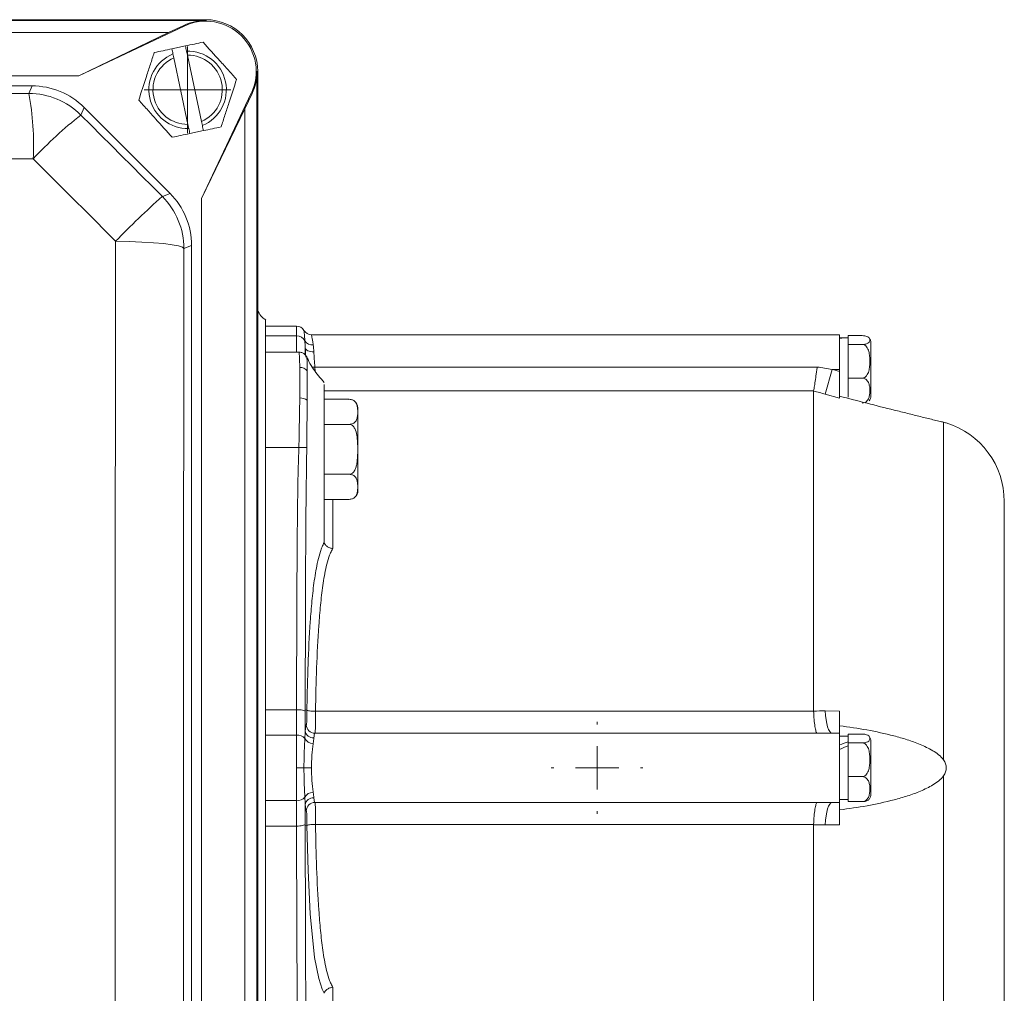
# Model space of a CAD drawing. Header units: millimetres. Extents: x 143 to 824, y 74 to 819.
# Tile 9 of 26: x 302 to 416, y 154 to 267. Entities that reach past the tile are written whole.
import ezdxf

# ---------------------------------------------------------------- set-up
doc = ezdxf.new("R2010")
doc.units = ezdxf.units.MM

# ---------------------------------------------------------------- blocks, each defined once
blk = doc.blocks.new('SW_CENTERMARKSYMBOL_14')
at = {"color": 0, "linetype": 'Continuous', "lineweight": 0}
for p, q in [((0, 5), (0, 5.3)), ((0, 0), (0, 2.5)), ((-5, 0), (-5.3, 0)), ((0, 0), (-2.5, 0)), ((0, 0), (0, -2.5)), ((0, 0), (2.5, 0)), ((5, 0), (5.3, 0)), ((0, -5), (0, -5.3))]:
    blk.add_line(p, q, dxfattribs=at)
blk = doc.blocks.new('SW_CENTERMARKSYMBOL_29')
at = {"color": 0, "linetype": 'Continuous', "lineweight": 0}
for p, q in [((0, 2.5), (0, 5)), ((0, 0), (0, 2.5)), ((-2.5, 0), (-5, 0)), ((0, 0), (-2.5, 0)), ((0, 0), (0, -2.5)), ((0, 0), (2.5, 0)), ((2.5, 0), (5, 0)), ((0, -2.5), (0, -5))]:
    blk.add_line(p, q, dxfattribs=at)

msp = doc.modelspace()

# ---------------------------------------------------------------- linework, layer by layer
at = {"color": 7, "linetype": 'Continuous', "lineweight": 15}
for p, q in [((323.45, 266.58), (200.45, 266.58)), ((200.45, 266.58), (323.45, 266.58)), ((200.45, 266.49), (323.45, 266.49)), ((320.92, 265.92), (319.14, 265.08)), ((320.95, 265.84), (320.92, 265.92)), ((323.45, 266.49), (323.45, 266.58)), ((204.76, 265.08), (319.14, 265.08)), ((308.81, 260.08), (320.95, 265.84)), ((319.14, 265.08), (308.81, 260.08)), ((319.55, 263.22), (321.11, 263.55)), ((319.67, 262.63), (319.77, 262.16)), ((321.33, 262.49), (321.23, 262.96)), ((319.77, 262.16), (321.39, 254.49)), ((322.96, 254.82), (321.33, 262.49)), ((329.36, 260.58), (329.45, 260.58)), ((329.36, 260.58), (329.36, 82.58)), ((329.45, 82.58), (329.45, 260.58)), ((329.45, 260.58), (329.45, 82.58)), ((215.09, 260.08), (308.81, 260.08)), ((303.4, 258.94), (220.51, 258.94)), ((303.03, 258.06), (303.4, 258.94)), ((328.71, 258.08), (322.95, 245.94)), ((327.95, 256.27), (328.79, 258.04)), ((328.71, 258.08), (328.79, 258.04)), ((309.41, 256.45), (309.04, 255.57)), ((319.33, 246.53), (309.41, 256.45)), ((322.95, 245.94), (327.95, 256.27)), ((327.95, 256.27), (327.95, 86.89)), ((323.06, 254.35), (322.96, 254.82)), ((321.39, 254.49), (321.49, 254.02)), ((323.18, 253.77), (321.62, 253.43)), ((318.44, 246.16), (319.33, 246.53)), ((322.95, 245.94), (322.95, 97.22)), ((321.82, 240.52), (320.93, 240.15)), ((321.82, 102.63), (321.82, 240.52)), ((330.36, 128.48), (330.36, 231.93)), ((333.92, 231.2), (330.36, 231.2)), ((333.93, 230.09), (330.36, 230.09)), ((396.61, 230.2), (335.65, 230.2)), ((396.61, 226.2), (396.61, 230.2)), ((397.61, 229.85), (397.61, 230.1)), ((397.61, 230.1), (399.21, 230.1)), ((397.61, 229.85), (397.61, 229.33)), ((397.61, 229.09), (397.61, 229.33)), ((397.61, 228.14), (397.61, 229.09)), ((397.61, 229.09), (399.21, 229.09)), ((400.21, 223.16), (400.21, 229.25)), ((334.2, 228.2), (330.36, 228.2)), ((397.61, 228.14), (397.61, 226.14)), ((336.05, 226.48), (394.02, 226.48)), ((394.95, 223.34), (395.74, 226.2)), ((396.61, 226.2), (395.74, 226.2)), ((396.61, 225.96), (396.61, 226.2)), ((397.61, 225.19), (397.61, 226.14)), ((397.61, 225.19), (399.21, 225.19)), ((397.61, 224.49), (397.61, 225.19)), ((397.61, 224.49), (397.61, 223.01)), ((337.11, 222.75), (340.01, 222.75)), ((393.61, 186.76), (393.61, 223.71)), ((396.61, 222.88), (394.95, 223.34)), ((341.01, 216.97), (341.01, 221.75)), ((337.11, 219.86), (340.01, 219.86)), ((408.61, 181.12), (408.61, 220.1)), ((334.2, 217.2), (330.36, 217.2)), ((334.2, 217.2), (335.11, 217.19)), ((341.01, 212.2), (341.01, 216.97)), ((337.11, 214.09), (340.01, 214.09)), ((337.11, 211.9), (337.11, 206.26)), ((337.11, 211.2), (340.01, 211.2)), ((415.61, 149.46), (415.61, 210.95)), ((333.93, 186.92), (330.36, 186.92)), ((335.12, 186.87), (334.94, 186.91)), ((336.12, 186.74), (336.12, 186.74)), ((336.12, 186.74), (393.61, 186.74)), ((394.95, 186.77), (396.61, 186.76)), ((394.02, 184.19), (336.05, 184.19)), ((396.61, 184.2), (395.74, 184.2)), ((396.61, 176.2), (396.61, 184.2)), ((397.61, 183.85), (397.61, 184.1)), ((397.61, 184.1), (399.21, 184.1)), ((333.93, 183.99), (330.36, 183.99)), ((397.61, 183.85), (396.61, 183.85)), ((397.61, 183.33), (397.61, 183.85)), ((397.61, 183.09), (397.61, 183.33)), ((397.61, 182.14), (397.61, 183.09)), ((397.61, 183.09), (399.21, 183.09)), ((400.21, 177.16), (400.21, 183.25)), ((397.61, 180.14), (397.61, 182.14)), ((397.61, 179.19), (397.61, 180.14)), ((397.61, 179.19), (399.21, 179.19)), ((397.61, 178.49), (397.61, 179.19)), ((397.61, 177.01), (397.61, 178.49)), ((408.61, 140.3), (408.61, 179.29)), ((333.93, 176.42), (330.36, 176.42)), ((336.05, 176.21), (394.02, 176.21)), ((396.61, 176.2), (395.74, 176.2)), ((396.61, 176.55), (397.61, 176.55)), ((397.61, 176.31), (397.61, 177.01)), ((397.61, 176.31), (399.21, 176.31)), ((333.93, 173.48), (330.36, 173.48)), ((335.12, 173.54), (334.94, 173.5)), ((336.12, 173.67), (336.12, 173.67)), ((393.61, 173.67), (336.12, 173.67)), ((393.61, 136.7), (393.61, 173.64)), ((396.61, 173.64), (394.95, 173.64))]:
    msp.add_line(p, q, dxfattribs=at)
at = {"color": 8, "linetype": 'Continuous', "lineweight": 15}
for p, q in [((334.93, 228.68), (334.94, 227.87)), ((336.05, 226.48), (336.07, 226.01)), ((393.61, 223.72), (337.11, 223.72)), ((338.11, 211.2), (338.11, 205.51)), ((338.11, 154.9), (338.11, 149.21))]:
    msp.add_line(p, q, dxfattribs=at)
at = {"color": 7, "linetype": 'Continuous', "lineweight": 15, "flags": 128}
for points in [[(220.87, 258.06), (231.14, 258.05), (241.4, 258.05), (251.68, 258.04), (261.95, 258.04), (272.23, 258.04), (282.5, 258.05), (292.77, 258.05), (303.03, 258.06)], [(309.04, 255.57), (310.21, 254.39), (311.39, 253.22), (312.56, 252.04), (313.74, 250.87), (314.91, 249.69), (316.09, 248.52), (317.26, 247.34), (318.44, 246.16)], [(303.53, 250.52), (293.15, 250.51), (282.75, 250.51), (272.35, 250.5), (261.95, 250.5), (251.55, 250.5), (241.15, 250.51), (230.76, 250.51), (220.37, 250.52)], [(313.05, 241), (311.86, 242.19), (310.67, 243.38), (309.48, 244.57), (308.29, 245.76), (307.1, 246.95), (305.91, 248.14), (304.72, 249.33), (303.53, 250.52)], [(313.05, 102.16), (313.03, 119.48), (313.01, 136.83), (313, 154.2), (313, 171.58), (313, 188.96), (313.01, 206.33), (313.03, 223.68), (313.05, 241)], [(320.93, 240.15), (320.76, 240.31), (320.31, 240.46), (319.58, 240.6), (318.61, 240.73), (317.43, 240.83), (316.08, 240.91), (314.6, 240.97), (313.05, 241)], [(320.93, 240.15), (320.91, 223.05), (320.89, 205.91), (320.88, 188.75), (320.88, 171.58), (320.88, 154.41), (320.89, 137.25), (320.91, 120.11), (320.93, 103)], [(335.93, 228.23), (335.74, 228.24), (335.56, 228.26), (335.4, 228.3), (335.25, 228.35), (335.12, 228.42), (335.03, 228.5), (334.96, 228.58), (334.93, 228.68)], [(395.74, 226.2), (395.82, 226.18), (396.61, 225.96)], [(395.74, 184.2), (395.6, 184.25), (395.46, 184.39), (395.33, 184.62), (395.22, 184.93), (395.12, 185.32), (395.04, 185.76), (394.98, 186.25), (394.95, 186.77)], [(333.92, 180.2), (334.05, 180.2), (334.18, 180.2), (334.3, 180.2), (334.42, 180.2), (334.53, 180.2), (334.63, 180.2), (334.71, 180.2), (334.78, 180.2)], [(334.78, 180.2), (334.86, 180.2), (334.94, 180.2), (335.04, 180.2), (335.15, 180.2), (335.27, 180.2), (335.39, 180.2), (335.52, 180.2), (335.65, 180.2)], [(394.95, 173.64), (394.98, 174.16), (395.04, 174.65), (395.12, 175.09), (395.22, 175.47), (395.33, 175.79), (395.46, 176.02), (395.6, 176.16), (395.74, 176.2)], [(336.97, 154.48), (336.89, 154.65), (336.5, 155.87), (336.02, 158.3), (335.51, 163.36), (335.26, 168.37), (335.12, 173.54), (335.12, 173.54), (335.12, 173.54)]]:
    msp.add_lwpolyline(points, dxfattribs=at)
at = {"color": 8, "linetype": 'Continuous', "lineweight": 15, "flags": 128}
msp.add_lwpolyline([(336.05, 226.48), (335.86, 226.47), (335.74, 226.46)], dxfattribs=at)
at = {"color": 7, "linetype": 'Continuous', "lineweight": 15}
for centre, radius, start, end in [((323.45, 260.58), 5.91, 90, 115.3937), ((323.45, 260.58), 5.83, 334.6063, 115.3937), ((323.45, 260.58), 6, 0, 90), ((323.45, 260.58), 6, 0, 90), ((321.36, 258.49), 4.47, 112.2653, 271.6664), ((321.36, 258.49), 4.47, 292.2653, 91.6664), ((321.36, 258.49), 4, 113.5028, 270.4289), ((321.36, 258.49), 4, 293.5028, 90.4289), ((323.45, 260.58), 5.91, 334.6063, 0), ((271.93, 252.19), 31.65, 356.9741, 10.6877), ((303.03, 249.56), 8.5, 45.0044, 89.9956), ((339.1, 217.28), 48.68, 128.1385, 136.9403), ((384.08, 172.3), 98.82, 131.6277, 135.9575), ((312.43, 240.15), 8.5, 0.0044, 44.9956), ((333.92, 230.2), 1, 29.9999, 90), ((335.65, 231.2), 1, 210.0006, 269.9997), ((333.98, 229.1), 0.987, 23.0864, 92.9691), ((399.21, 229.25), 1, 0, 36.3822), ((335.72, 229.97), 0.955, 210.289, 278.1005), ((334.34, 225.38), 1.05, 38.7952, 91.8048), ((334.35, 221.53), 1.38, 54.5229, 92.0171), ((340.01, 221.75), 1, 69.7629, 96.8568), ((399.21, 223.16), 1, 323.7332, 0), ((340.01, 221.75), 1, 0, 53.9734), ((406.11, 210.95), 9.5, 0, 72.8474), ((340.01, 212.2), 1, 310.5547, 0), ((335.89, 184.62), 0.97, 188.5993, 272.2626), ((336.05, 185.2), 1, 182.1995, 269.7175), ((334.04, 182.88), 1.12, 39.986, 95.3216), ((335.83, 184.1), 1.07, 208.277, 271.0481), ((399.21, 183.25), 1, 360, 36.3822), ((335.83, 176.3), 1.07, 88.951, 151.7231), ((334.04, 177.53), 1.12, 264.6772, 320.0137), ((335.89, 175.79), 0.97, 87.7374, 171.4007), ((336.05, 175.21), 1, 90.2825, 177.8005), ((399.21, 177.16), 1, 323.7332, 0)]:
    msp.add_arc(centre, radius, start, end, dxfattribs=at)
for centre, major_axis, ratio, start_param, end_param in [((303.4, 250.44), (3.25, 7.85), 0.999894, 5.890524, 6.675847), ((313.32, 240.52), (7.85, 3.25), 0.999894, 5.890524, 6.675847), ((331.36, 233.67), (1.42, 1.42), 0.998783, 2.670647, 3.409685), ((396.51, 226.2), (6.32, 0), 0.57735, 1.475746, 1.554978), ((397.71, 226.2), (6.32, 0), 0.57735, 1.586615, 1.745682), ((396.51, 180.2), (6.24, 2.94), 0.345951, 1.234141, 1.393209), ((397.71, 180.2), (6.24, 2.94), 0.345951, 1.424846, 1.583913)]:
    msp.add_ellipse(centre, major_axis=major_axis, ratio=ratio, start_param=start_param, end_param=end_param, dxfattribs=at)
for points in [[(321.11, 263.55), (321.81, 263.7), (322.49, 263.84), (323.15, 263.98)], [(319.55, 263.22), (319.59, 263.02), (319.63, 262.83), (319.67, 262.63)], [(321.23, 262.96), (321.19, 263.16), (321.15, 263.35), (321.11, 263.55)], [(321.49, 254.02), (321.54, 253.82), (321.58, 253.63), (321.62, 253.43)], [(323.18, 253.77), (323.14, 253.96), (323.1, 254.15), (323.06, 254.35)], [(323.18, 253.77), (323.88, 253.91), (324.56, 254.06), (325.23, 254.2)], [(334.93, 228.68), (334.93, 228.97), (334.91, 229.24), (334.89, 229.49)], [(335.85, 229.03), (335.88, 228.79), (335.92, 228.52), (335.93, 228.23)], [(394.02, 226.48), (394.59, 226.39), (395.17, 226.29), (395.74, 226.2)], [(393.61, 223.71), (393.61, 223.71), (393.61, 223.71), (393.61, 223.72)], [(394.95, 223.34), (394.51, 223.47), (394.06, 223.59), (393.61, 223.71)], [(333.94, 186.92), (333.94, 186.92), (333.94, 186.92), (333.93, 186.92)], [(334.94, 186.91), (334.94, 186.1), (334.94, 185.28), (334.93, 184.47)], [(335.12, 186.87), (335.12, 186.87), (335.12, 186.87), (335.12, 186.87)], [(393.61, 186.76), (394.06, 186.77), (394.51, 186.77), (394.95, 186.77)], [(393.61, 186.74), (393.61, 186.75), (393.61, 186.76), (393.61, 186.76)], [(334.89, 183.6), (334.91, 183.91), (334.93, 184.2), (334.93, 184.47)], [(395.74, 184.2), (395.17, 184.2), (394.59, 184.2), (394.02, 184.19)], [(335.93, 183.65), (335.92, 183.48), (335.88, 183.27), (335.85, 183.04)], [(335.85, 177.37), (335.88, 177.13), (335.92, 176.93), (335.93, 176.76)], [(334.93, 175.93), (334.93, 176.21), (334.91, 176.5), (334.89, 176.81)], [(394.02, 176.21), (394.59, 176.21), (395.17, 176.2), (395.74, 176.2)], [(334.93, 175.93), (334.94, 175.12), (334.94, 174.31), (334.94, 173.5)], [(333.93, 173.48), (333.94, 173.48), (333.94, 173.48), (333.94, 173.48)], [(335.12, 173.54), (335.12, 173.54), (335.12, 173.54), (335.12, 173.54)], [(393.61, 173.64), (393.61, 173.65), (393.61, 173.66), (393.61, 173.67)], [(394.95, 173.64), (394.51, 173.64), (394.06, 173.64), (393.61, 173.64)]]:
    msp.add_open_spline(points, degree=3, dxfattribs=at)
for points, knots in [([(323.15, 263.98), (323.78, 263.28), (324.42, 262.57), (325.24, 261.66), (325.41, 261.47), (325.73, 261.11), (325.9, 260.93), (326.38, 260.39), (326.7, 260.04), (327.01, 259.69)], [0, 0, 0, 0, 0.5, 0.5, 0.625, 0.625, 0.75, 0.75, 1, 1, 1, 1]), ([(315.72, 257.29), (316.01, 258.19), (316.3, 259.1), (316.68, 260.27), (316.76, 260.5), (316.91, 260.97), (316.99, 261.2), (317.21, 261.88), (317.36, 262.33), (317.5, 262.78)], [0, 0, 0, 0, 0.5, 0.5, 0.625, 0.625, 0.75, 0.75, 1, 1, 1, 1]), ([(317.5, 262.78), (317.84, 262.85), (318.18, 262.93), (318.86, 263.07), (319.2, 263.14), (319.55, 263.22)], [0, 0, 0, 0, 0.5, 0.5, 1, 1, 1, 1]), ([(327.01, 259.69), (326.72, 258.79), (326.42, 257.88), (326.04, 256.71), (325.97, 256.48), (325.82, 256.02), (325.74, 255.79), (325.52, 255.1), (325.37, 254.65), (325.23, 254.2)], [0, 0, 0, 0, 0.5, 0.5, 0.625, 0.625, 0.75, 0.75, 1, 1, 1, 1]), ([(319.58, 253), (318.95, 253.7), (318.31, 254.41), (317.49, 255.33), (317.32, 255.51), (317, 255.87), (316.83, 256.05), (316.35, 256.59), (316.03, 256.94), (315.72, 257.29)], [0, 0, 0, 0, 0.5, 0.5, 0.625, 0.625, 0.75, 0.75, 1, 1, 1, 1]), ([(319.58, 253), (319.91, 253.07), (320.25, 253.14), (320.93, 253.29), (321.27, 253.36), (321.62, 253.43)], [0, 0, 0, 0, 0.5, 0.5, 1, 1, 1, 1]), ([(333.93, 230.09), (333.93, 230.45), (333.92, 230.73), (333.92, 231.01), (333.92, 231.08), (333.92, 231.18), (333.92, 231.2), (333.92, 231.2)], [0, 0, 0, 0, 0.5, 0.5, 0.75, 0.75, 1, 1, 1, 1]), ([(334.89, 229.49), (334.88, 229.69), (334.87, 229.86), (334.84, 230.16), (334.83, 230.29), (334.81, 230.49), (334.8, 230.57), (334.79, 230.68), (334.78, 230.7), (334.78, 230.7)], [0, 0, 0, 0, 0.25, 0.25, 0.5, 0.5, 0.75, 0.75, 1, 1, 1, 1]), ([(333.94, 228.2), (333.94, 228.52), (333.94, 228.83), (333.94, 229.46), (333.94, 229.78), (333.93, 230.09)], [0, 0, 0, 0, 0.5, 0.5, 1, 1, 1, 1]), ([(335.65, 230.2), (335.65, 230.2), (335.66, 230.18), (335.68, 230.07), (335.69, 230), (335.73, 229.8), (335.76, 229.67), (335.8, 229.38), (335.83, 229.21), (335.85, 229.03)], [0, 0, 0, 0, 0.25, 0.25, 0.5, 0.5, 0.75, 0.75, 1, 1, 1, 1]), ([(399.21, 230.1), (399.32, 230.1), (399.42, 230.09), (399.59, 230.06), (399.66, 230.04), (399.84, 229.98), (399.92, 229.94), (400.02, 229.84), (400.06, 229.79), (400.09, 229.69), (400.1, 229.64), (400.1, 229.54), (400.09, 229.49), (400.06, 229.39), (400.02, 229.34), (399.92, 229.25), (399.84, 229.2), (399.66, 229.14), (399.59, 229.12), (399.42, 229.1), (399.32, 229.09), (399.21, 229.09)], [0, 0, 0, 0, 0.0625, 0.0625, 0.125, 0.125, 0.25, 0.25, 0.375, 0.375, 0.5, 0.5, 0.625, 0.625, 0.75, 0.75, 0.875, 0.875, 0.9375, 0.9375, 1, 1, 1, 1]), ([(334.99, 227.6), (334.98, 227.77), (334.96, 228.16), (334.94, 228.49), (334.93, 228.68)], [0, 0, 0, 0, 0.454404, 1, 1, 1, 1]), ([(399.21, 229.09), (399.32, 229.09), (399.42, 229.06), (399.59, 228.95), (399.66, 228.88), (399.84, 228.65), (399.92, 228.47), (400.02, 228.1), (400.06, 227.91), (400.09, 227.53), (400.1, 227.33), (400.1, 226.95), (400.09, 226.76), (400.06, 226.37), (400.02, 226.19), (399.92, 225.81), (399.84, 225.63), (399.66, 225.4), (399.59, 225.33), (399.42, 225.22), (399.32, 225.19), (399.21, 225.19)], [0, 0, 0, 0, 0.0625, 0.0625, 0.125, 0.125, 0.25, 0.25, 0.375, 0.375, 0.5, 0.5, 0.625, 0.625, 0.75, 0.75, 0.875, 0.875, 0.9375, 0.9375, 1, 1, 1, 1]), ([(334.3, 226.42), (334.3, 226.71), (334.29, 226.97), (334.28, 227.41), (334.27, 227.6), (334.24, 228.05), (334.22, 228.2), (334.2, 228.2)], [0, 0, 0, 0, 0.25, 0.25, 0.5, 0.5, 1, 1, 1, 1]), ([(335.14, 227.56), (335.13, 227.58), (335.1, 227.66), (334.99, 227.84), (334.77, 228.04), (334.49, 228.19), (334.29, 228.19), (334.2, 228.19)], [0, 0, 0, 0, 0.106883, 0.300538, 0.540151, 0.807165, 1, 1, 1, 1]), ([(337.11, 224.71), (336.69, 225.2), (336.04, 225.95), (335.41, 226.97), (335.22, 227.41), (335.15, 227.56)], [0, 0, 0, 0, 0.560144, 0.84437, 1, 1, 1, 1]), ([(335.93, 228.23), (335.95, 227.96), (335.96, 227.68), (336, 227.09), (336.02, 226.79), (336.05, 226.48)], [0, 0, 0, 0, 0.5, 0.5, 1, 1, 1, 1]), ([(334.3, 222.91), (334.31, 223.62), (334.32, 224.27), (334.32, 225.44), (334.31, 225.97), (334.3, 226.42)], [0, 0, 0, 0, 0.5, 0.5, 1, 1, 1, 1]), ([(393.61, 223.72), (393.62, 223.77), (393.64, 223.87), (393.69, 224.19), (393.72, 224.4), (393.79, 224.9), (393.84, 225.19), (393.9, 225.66), (393.92, 225.81), (393.97, 226.14), (393.99, 226.31), (394.02, 226.48)], [0, 0, 0, 0, 0.25, 0.25, 0.5, 0.5, 0.75, 0.75, 0.875, 0.875, 1, 1, 1, 1]), ([(335.15, 226.03), (335.16, 225.6), (335.16, 225.1), (335.16, 223.97), (335.16, 223.34), (335.15, 222.66)], [0, 0, 0, 0, 0.5, 0.5, 1, 1, 1, 1]), ([(396.61, 225.96), (396.61, 225.6), (396.61, 225.24), (396.61, 224.55), (396.61, 224.23), (396.61, 223.66), (396.61, 223.43), (396.61, 223.06), (396.61, 222.94), (396.61, 222.88)], [0, 0, 0, 0, 0.25, 0.25, 0.5, 0.5, 0.75, 0.75, 1, 1, 1, 1]), ([(399.21, 225.19), (399.32, 225.19), (399.42, 225.17), (399.59, 225.09), (399.66, 225.04), (399.84, 224.87), (399.92, 224.73), (400.02, 224.46), (400.06, 224.32), (400.1, 224.03), (400.1, 223.89), (400.1, 223.6), (400.09, 223.46), (400.05, 223.18), (400.02, 223.04), (399.92, 222.76), (399.84, 222.63), (399.66, 222.46), (399.59, 222.41), (399.41, 222.33), (399.31, 222.31), (399.21, 222.31)], [0, 0, 0, 0, 0.0625, 0.0625, 0.125, 0.125, 0.25, 0.25, 0.375, 0.375, 0.5, 0.5, 0.625, 0.625, 0.75, 0.75, 0.875, 0.875, 0.9375, 0.9375, 1, 1, 1, 1]), ([(337.11, 224.47), (337.11, 224.44), (337.11, 224.39), (337.11, 224.3), (337.11, 224.21), (337.11, 224.1), (337.11, 223.99), (337.11, 223.86), (337.11, 223.73), (337.11, 223.58), (337.11, 223.43), (337.11, 223.27), (337.11, 223.09), (337.11, 222.91), (337.11, 222.72), (337.11, 222.45), (337.11, 222.1), (337.11, 221.66), (337.11, 221.19), (337.11, 220.7), (337.11, 220.19), (337.11, 219.66), (337.11, 219.29), (337.11, 219.1)], [0, 0, 0, 0, 0.036397, 0.072483, 0.108308, 0.143921, 0.179377, 0.214725, 0.250021, 0.285317, 0.320665, 0.35612, 0.391734, 0.427559, 0.463645, 0.500042, 0.572484, 0.643889, 0.714669, 0.785247, 0.856049, 0.927496, 1, 1, 1, 1]), ([(334.2, 217.2), (334.22, 218.21), (334.24, 219.2), (334.26, 220.64), (334.27, 221.12), (334.29, 222.04), (334.3, 222.48), (334.3, 222.91)], [0, 0, 0, 0, 0.5, 0.5, 0.75, 0.75, 1, 1, 1, 1]), ([(340.01, 222.75), (340.15, 222.75), (340.29, 222.72), (340.5, 222.63), (340.58, 222.57), (340.71, 222.45), (340.76, 222.38), (340.84, 222.25), (340.87, 222.18), (340.93, 221.98), (340.96, 221.85), (340.98, 221.57), (340.99, 221.44), (340.99, 221.16), (340.98, 221.03), (340.96, 220.76), (340.93, 220.62), (340.86, 220.42), (340.83, 220.35), (340.76, 220.22), (340.71, 220.16), (340.58, 220.03), (340.49, 219.98), (340.28, 219.89), (340.15, 219.86), (340.01, 219.86)], [0, 0, 0, 0, 0.0625, 0.0625, 0.125, 0.125, 0.1875, 0.1875, 0.25, 0.25, 0.375, 0.375, 0.5, 0.5, 0.625, 0.625, 0.75, 0.75, 0.8125, 0.8125, 0.875, 0.875, 0.9375, 0.9375, 1, 1, 1, 1]), ([(408.61, 220.1), (408.45, 220.14), (408.26, 220.19), (407.84, 220.29), (407.61, 220.34), (406.92, 220.51), (406.43, 220.63), (405.45, 220.87), (404.95, 221), (403.93, 221.25), (403.41, 221.38), (401.86, 221.77), (400.82, 222.03), (398.72, 222.57), (397.67, 222.84), (396.61, 223.11)], [0, 0, 0, 0, 0.0625, 0.0625, 0.125, 0.125, 0.25, 0.25, 0.375, 0.375, 0.5, 0.5, 0.75, 0.75, 1, 1, 1, 1]), ([(335.15, 222.66), (335.15, 222.24), (335.15, 221.82), (335.14, 220.93), (335.14, 220.48), (335.13, 219.56), (335.13, 219.09), (335.12, 218.14), (335.12, 217.66), (335.11, 217.19)], [0, 0, 0, 0, 0.25, 0.25, 0.5, 0.5, 0.75, 0.75, 1, 1, 1, 1]), ([(340.01, 219.86), (340.15, 219.86), (340.29, 219.8), (340.5, 219.62), (340.58, 219.5), (340.77, 219.14), (340.84, 218.87), (340.94, 218.33), (340.96, 218.06), (340.98, 217.51), (340.99, 217.24), (340.99, 216.7), (340.98, 216.42), (340.96, 215.88), (340.93, 215.61), (340.87, 215.21), (340.84, 215.08), (340.76, 214.81), (340.71, 214.68), (340.58, 214.44), (340.5, 214.33), (340.29, 214.15), (340.15, 214.09), (340.01, 214.09)], [0, 0, 0, 0, 0.0625, 0.0625, 0.125, 0.125, 0.25, 0.25, 0.375, 0.375, 0.5, 0.5, 0.625, 0.625, 0.75, 0.75, 0.8125, 0.8125, 0.875, 0.875, 0.9375, 0.9375, 1, 1, 1, 1]), ([(408.91, 220.03), (408.91, 220.03), (408.94, 220.02), (408.85, 220.04), (408.69, 220.08), (408.61, 220.1)], [0, 0, 0, 0, 0.04651, 0.541454, 1, 1, 1, 1]), ([(337.11, 219.1), (337.11, 219.01), (337.11, 218.83), (337.11, 218.55), (337.11, 218.28), (337.11, 218), (337.11, 217.72), (337.11, 217.45), (337.11, 217.17), (337.11, 216.9), (337.11, 216.62), (337.11, 216.34), (337.11, 216.07), (337.11, 215.79), (337.11, 215.52), (337.11, 215.15), (337.11, 214.7), (337.11, 214.18), (337.11, 213.68), (337.11, 213.2), (337.11, 212.75), (337.11, 212.31), (337.11, 212.04), (337.11, 211.9)], [0, 0, 0, 0, 0.03637, 0.072441, 0.108261, 0.143878, 0.179344, 0.214708, 0.25002, 0.285333, 0.320696, 0.356162, 0.39178, 0.4276, 0.46367, 0.50004, 0.572439, 0.643844, 0.71465, 0.785262, 0.85609, 0.927538, 1, 1, 1, 1]), ([(333.93, 186.92), (333.94, 191.97), (333.95, 197.02), (333.99, 204.59), (334.01, 207.11), (334.05, 210.9), (334.07, 212.16), (334.1, 214.05), (334.12, 214.68), (334.15, 215.63), (334.16, 215.94), (334.18, 216.57), (334.2, 216.89), (334.2, 217.2)], [0, 0, 0, 0, 0.5, 0.5, 0.75, 0.75, 0.875, 0.875, 0.9375, 0.9375, 0.96875, 0.96875, 1, 1, 1, 1]), ([(335.11, 217.19), (335.11, 217), (335.11, 216.82), (335.1, 216.64), (335.1, 216.64), (335.1, 216.64), (335.1, 216.64)], [0, 0, 0, 0, 0.0005436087, 0.0005436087, 0.0005436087, 0.0005436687, 0.0005436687, 0.0005436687, 0.0005436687]), ([(335.1, 216.64), (335.1, 216.6), (335.1, 216.56), (335.1, 216.49), (335.1, 216.37), (335.09, 216.1), (335.09, 215.87), (335.08, 215.4), (335.08, 215.09), (335.07, 214.16), (335.06, 213.54), (335.04, 211.68), (335.02, 210.43), (334.99, 206.71), (334.98, 204.22), (334.95, 196.77), (334.94, 191.8), (334.93, 186.83)], [0, 0, 0, 0, 0.003906, 0.003906, 0.007812, 0.015625, 0.03125, 0.03125, 0.0625, 0.0625, 0.125, 0.125, 0.25, 0.25, 0.5, 0.5, 1, 1, 1, 1]), ([(340.01, 214.09), (340.15, 214.09), (340.29, 214.06), (340.5, 213.97), (340.58, 213.91), (340.71, 213.79), (340.76, 213.72), (340.84, 213.59), (340.87, 213.52), (340.93, 213.32), (340.96, 213.19), (340.98, 212.91), (340.99, 212.78), (340.99, 212.5), (340.98, 212.37), (340.96, 212.09), (340.93, 211.96), (340.86, 211.76), (340.83, 211.69), (340.76, 211.56), (340.71, 211.5), (340.58, 211.37), (340.49, 211.32), (340.28, 211.23), (340.15, 211.2), (340.01, 211.2)], [0, 0, 0, 0, 0.0625, 0.0625, 0.125, 0.125, 0.1875, 0.1875, 0.25, 0.25, 0.375, 0.375, 0.5, 0.5, 0.625, 0.625, 0.75, 0.75, 0.8125, 0.8125, 0.875, 0.875, 0.9375, 0.9375, 1, 1, 1, 1]), ([(335.12, 186.87), (335.13, 187.09), (335.13, 187.31), (335.14, 187.74), (335.15, 188.4), (335.17, 189.05), (335.2, 190.34), (335.23, 191.2), (335.32, 193.74), (335.4, 195.41), (335.57, 197.87), (335.63, 198.68), (335.78, 200.27), (335.87, 201.05), (336.09, 202.6), (336.22, 203.35), (336.47, 204.46), (336.57, 204.82), (336.74, 205.36), (336.8, 205.53), (336.95, 205.88), (337.02, 206.06), (337.11, 206.22)], [0, 0, 0, 0, 0.03125, 0.03125, 0.0625, 0.125, 0.125, 0.25, 0.25, 0.5, 0.5, 0.625, 0.625, 0.75, 0.75, 0.875, 0.875, 0.9375, 0.9375, 0.96875, 0.96875, 1, 1, 1, 1]), ([(337.12, 206.23), (337.13, 206.15), (337.16, 206.08), (337.27, 205.93), (337.35, 205.85), (337.53, 205.72), (337.64, 205.66), (337.87, 205.57), (337.99, 205.53), (338.11, 205.51)], [0, 0, 0, 0, 0.25, 0.25, 0.5, 0.5, 0.75, 0.75, 1, 1, 1, 1]), ([(338.11, 205.51), (338.01, 205.35), (337.93, 205.19), (337.78, 204.85), (337.72, 204.68), (337.54, 204.17), (337.45, 203.81), (337.2, 202.74), (337.07, 202), (336.86, 200.51), (336.77, 199.75), (336.62, 198.2), (336.56, 197.42), (336.39, 195.03), (336.31, 193.41), (336.19, 190.11), (336.15, 188.44), (336.12, 186.74)], [0, 0, 0, 0, 0.03125, 0.03125, 0.0625, 0.0625, 0.125, 0.125, 0.25, 0.25, 0.375, 0.375, 0.5, 0.5, 0.75, 0.75, 1, 1, 1, 1]), ([(333.93, 183.99), (333.94, 184.48), (333.94, 184.97), (333.94, 185.95), (333.94, 186.43), (333.94, 186.92)], [0, 0, 0, 0, 0.5, 0.5, 1, 1, 1, 1]), ([(334.93, 186.83), (334.93, 186.79), (334.92, 186.78), (334.89, 186.78), (334.87, 186.79), (334.79, 186.81), (334.71, 186.84), (334.44, 186.9), (334.2, 186.93), (333.94, 186.92)], [0, 0, 0, 0, 0.125, 0.125, 0.25, 0.25, 0.5, 0.5, 1, 1, 1, 1]), ([(334.93, 186.83), (334.93, 186.84), (334.93, 186.86), (334.94, 186.88), (334.94, 186.89), (334.94, 186.89), (334.94, 186.9), (334.94, 186.9), (334.94, 186.91), (334.94, 186.91)], [0, 0, 0, 0, 0.0000887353, 0.0000887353, 0.0000887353, 0.0001417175, 0.0001417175, 0.0001417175, 0.0001750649, 0.0001750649, 0.0001750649, 0.0001750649]), ([(335.05, 185.16), (335.07, 185.17), (335.08, 185.23), (335.1, 185.41), (335.11, 185.53), (335.12, 185.84), (335.13, 186.02), (335.13, 186.43), (335.13, 186.64), (335.12, 186.87)], [0, 0, 0, 0, 0.25, 0.25, 0.5, 0.5, 0.75, 0.75, 1, 1, 1, 1]), ([(335.12, 186.87), (335.13, 186.85), (335.16, 186.83), (335.27, 186.8), (335.35, 186.78), (335.53, 186.76), (335.64, 186.75), (335.81, 186.74), (335.87, 186.74), (335.96, 186.74), (335.99, 186.73), (336.04, 186.74), (336.06, 186.74), (336.08, 186.74), (336.09, 186.74), (336.1, 186.74), (336.1, 186.74), (336.11, 186.74), (336.12, 186.74), (336.12, 186.74)], [0, 0, 0, 0, 0.25, 0.25, 0.5, 0.5, 0.75, 0.75, 0.875, 0.875, 0.9375, 0.9375, 0.96875, 0.96875, 0.984375, 0.984375, 0.992188, 0.992188, 1, 1, 1, 1]), ([(336.12, 186.74), (336.12, 186.4), (336.13, 186.08), (336.12, 185.48), (336.12, 185.21), (336.11, 184.75), (336.1, 184.57), (336.08, 184.3), (336.06, 184.22), (336.05, 184.19)], [0, 0, 0, 0, 0.25, 0.25, 0.5, 0.5, 0.75, 0.75, 1, 1, 1, 1]), ([(393.61, 186.74), (393.62, 186.4), (393.64, 186.08), (393.69, 185.48), (393.72, 185.21), (393.79, 184.75), (393.84, 184.56), (393.9, 184.36), (393.92, 184.31), (393.97, 184.23), (393.99, 184.21), (394.02, 184.19)], [0, 0, 0, 0, 0.25, 0.25, 0.5, 0.5, 0.75, 0.75, 0.875, 0.875, 1, 1, 1, 1]), ([(396.61, 186.76), (396.61, 186.58), (396.61, 186.41), (396.61, 186.07), (396.61, 185.9), (396.61, 185.58), (396.61, 185.44), (396.61, 185.16), (396.61, 185.03), (396.61, 184.8), (396.61, 184.7), (396.61, 184.52), (396.61, 184.45), (396.61, 184.33), (396.61, 184.28), (396.61, 184.22), (396.61, 184.2), (396.61, 184.2)], [0, 0, 0, 0, 0.125, 0.125, 0.25, 0.25, 0.375, 0.375, 0.5, 0.5, 0.625, 0.625, 0.75, 0.75, 0.875, 0.875, 1, 1, 1, 1]), ([(334.93, 184.47), (334.95, 184.67), (334.97, 184.83), (335.01, 185.06), (335.03, 185.13), (335.05, 185.16)], [0, 0, 0, 0, 0.5, 0.5, 1, 1, 1, 1]), ([(336.05, 184.19), (336.02, 184.17), (336, 184.12), (335.96, 183.93), (335.95, 183.81), (335.93, 183.65)], [0, 0, 0, 0, 0.5, 0.5, 1, 1, 1, 1]), ([(396.61, 185.05), (397.67, 184.92), (398.72, 184.76), (400.81, 184.39), (401.84, 184.16), (403.38, 183.76), (403.89, 183.62), (404.9, 183.29), (405.4, 183.11), (406.15, 182.8), (406.39, 182.69), (406.88, 182.45), (407.12, 182.32), (407.59, 182.04), (407.82, 181.89), (408.25, 181.54), (408.45, 181.34), (408.61, 181.12)], [0, 0, 0, 0, 0.25, 0.25, 0.5, 0.5, 0.625, 0.625, 0.75, 0.75, 0.8125, 0.8125, 0.875, 0.875, 0.9375, 0.9375, 1, 1, 1, 1]), ([(399.21, 184.1), (399.32, 184.1), (399.42, 184.09), (399.59, 184.06), (399.66, 184.04), (399.84, 183.98), (399.92, 183.94), (400.02, 183.84), (400.06, 183.79), (400.09, 183.69), (400.1, 183.64), (400.1, 183.54), (400.09, 183.49), (400.06, 183.39), (400.02, 183.34), (399.92, 183.25), (399.84, 183.2), (399.66, 183.14), (399.59, 183.12), (399.42, 183.1), (399.32, 183.09), (399.21, 183.09)], [0, 0, 0, 0, 0.0625, 0.0625, 0.125, 0.125, 0.25, 0.25, 0.375, 0.375, 0.5, 0.5, 0.625, 0.625, 0.75, 0.75, 0.875, 0.875, 0.9375, 0.9375, 1, 1, 1, 1]), ([(333.92, 180.2), (333.92, 180.87), (333.92, 181.53), (333.92, 182.49), (333.93, 182.81), (333.93, 183.42), (333.93, 183.71), (333.93, 183.99)], [0, 0, 0, 0, 0.5, 0.5, 0.75, 0.75, 1, 1, 1, 1]), ([(334.78, 180.2), (334.78, 180.51), (334.79, 180.82), (334.8, 181.42), (334.81, 181.72), (334.83, 182.29), (334.84, 182.57), (334.87, 183.1), (334.88, 183.36), (334.89, 183.6)], [0, 0, 0, 0, 0.25, 0.25, 0.5, 0.5, 0.75, 0.75, 1, 1, 1, 1]), ([(335.85, 183.04), (335.83, 182.85), (335.8, 182.64), (335.76, 182.21), (335.73, 181.98), (335.69, 181.5), (335.68, 181.24), (335.66, 180.73), (335.65, 180.47), (335.65, 180.2)], [0, 0, 0, 0, 0.25, 0.25, 0.5, 0.5, 0.75, 0.75, 1, 1, 1, 1]), ([(399.21, 183.09), (399.32, 183.09), (399.42, 183.06), (399.59, 182.95), (399.66, 182.88), (399.84, 182.65), (399.92, 182.47), (400.02, 182.1), (400.06, 181.91), (400.09, 181.53), (400.1, 181.33), (400.1, 180.95), (400.09, 180.76), (400.06, 180.37), (400.02, 180.19), (399.92, 179.81), (399.84, 179.63), (399.66, 179.4), (399.59, 179.33), (399.42, 179.22), (399.32, 179.19), (399.21, 179.19)], [0, 0, 0, 0, 0.0625, 0.0625, 0.125, 0.125, 0.25, 0.25, 0.375, 0.375, 0.5, 0.5, 0.625, 0.625, 0.75, 0.75, 0.875, 0.875, 0.9375, 0.9375, 1, 1, 1, 1]), ([(408.61, 181.12), (408.71, 180.98), (408.79, 180.84), (408.89, 180.53), (408.92, 180.37), (408.92, 180.04), (408.89, 179.88), (408.79, 179.57), (408.71, 179.42), (408.61, 179.29)], [0, 0, 0, 0, 0.25, 0.25, 0.5, 0.5, 0.75, 0.75, 1, 1, 1, 1]), ([(333.93, 176.42), (333.93, 176.98), (333.92, 177.58), (333.92, 178.54), (333.92, 178.87), (333.92, 179.53), (333.92, 179.87), (333.92, 180.2)], [0, 0, 0, 0, 0.5, 0.5, 0.75, 0.75, 1, 1, 1, 1]), ([(334.89, 176.81), (334.88, 177.05), (334.87, 177.3), (334.84, 177.83), (334.83, 178.11), (334.81, 178.69), (334.8, 178.98), (334.79, 179.59), (334.78, 179.89), (334.78, 180.2)], [0, 0, 0, 0, 0.25, 0.25, 0.5, 0.5, 0.75, 0.75, 1, 1, 1, 1]), ([(335.65, 180.2), (335.65, 179.94), (335.66, 179.67), (335.68, 179.16), (335.69, 178.91), (335.73, 178.43), (335.76, 178.19), (335.8, 177.76), (335.83, 177.56), (335.85, 177.37)], [0, 0, 0, 0, 0.25, 0.25, 0.5, 0.5, 0.75, 0.75, 1, 1, 1, 1]), ([(408.61, 179.29), (408.45, 179.07), (408.26, 178.88), (407.84, 178.53), (407.61, 178.38), (406.92, 177.96), (406.43, 177.73), (405.45, 177.31), (404.95, 177.13), (403.93, 176.8), (403.41, 176.65), (401.86, 176.25), (400.82, 176.02), (398.72, 175.64), (397.67, 175.49), (396.61, 175.36)], [0, 0, 0, 0, 0.0625, 0.0625, 0.125, 0.125, 0.25, 0.25, 0.375, 0.375, 0.5, 0.5, 0.75, 0.75, 1, 1, 1, 1]), ([(399.21, 179.19), (399.32, 179.19), (399.42, 179.17), (399.59, 179.09), (399.66, 179.04), (399.84, 178.87), (399.92, 178.73), (400.02, 178.46), (400.06, 178.32), (400.1, 178.03), (400.1, 177.89), (400.1, 177.6), (400.09, 177.46), (400.05, 177.18), (400.02, 177.04), (399.92, 176.76), (399.84, 176.63), (399.66, 176.46), (399.59, 176.41), (399.41, 176.33), (399.31, 176.31), (399.21, 176.31)], [0, 0, 0, 0, 0.0625, 0.0625, 0.125, 0.125, 0.25, 0.25, 0.375, 0.375, 0.5, 0.5, 0.625, 0.625, 0.75, 0.75, 0.875, 0.875, 0.9375, 0.9375, 1, 1, 1, 1]), ([(333.94, 173.48), (333.94, 173.97), (333.94, 174.46), (333.94, 175.44), (333.94, 175.93), (333.93, 176.42)], [0, 0, 0, 0, 0.5, 0.5, 1, 1, 1, 1]), ([(335.93, 176.76), (335.95, 176.6), (335.96, 176.47), (336, 176.29), (336.02, 176.23), (336.05, 176.21)], [0, 0, 0, 0, 0.5, 0.5, 1, 1, 1, 1]), ([(336.05, 176.21), (336.06, 176.19), (336.08, 176.11), (336.1, 175.84), (336.11, 175.66), (336.12, 175.19), (336.12, 174.93), (336.13, 174.32), (336.12, 174), (336.12, 173.67)], [0, 0, 0, 0, 0.25, 0.25, 0.5, 0.5, 0.75, 0.75, 1, 1, 1, 1]), ([(393.61, 173.67), (393.62, 174.01), (393.64, 174.33), (393.69, 174.93), (393.72, 175.2), (393.79, 175.66), (393.84, 175.84), (393.9, 176.04), (393.92, 176.1), (393.97, 176.18), (393.99, 176.2), (394.02, 176.21)], [0, 0, 0, 0, 0.25, 0.25, 0.5, 0.5, 0.75, 0.75, 0.875, 0.875, 1, 1, 1, 1]), ([(396.61, 176.2), (396.61, 176.2), (396.61, 176.14), (396.61, 175.9), (396.61, 175.72), (396.61, 175.26), (396.61, 174.98), (396.61, 174.35), (396.61, 174.01), (396.61, 173.64)], [0, 0, 0, 0, 0.25, 0.25, 0.5, 0.5, 0.75, 0.75, 1, 1, 1, 1]), ([(399.21, 176.31), (399.27, 176.31), (399.39, 176.31), (399.58, 176.34), (399.78, 176.4), (399.96, 176.48), (399.98, 176.56), (399.99, 176.59)], [0, 0, 0, 0, 0.118581, 0.236803, 0.422995, 0.730279, 1, 1, 1, 1]), ([(335.05, 175.25), (335.03, 175.28), (335.01, 175.35), (334.97, 175.58), (334.95, 175.73), (334.93, 175.93)], [0, 0, 0, 0, 0.5, 0.5, 1, 1, 1, 1]), ([(335.12, 173.54), (335.13, 173.77), (335.13, 173.98), (335.13, 174.38), (335.12, 174.56), (335.11, 174.87), (335.1, 175), (335.08, 175.18), (335.07, 175.23), (335.05, 175.25)], [0, 0, 0, 0, 0.25, 0.25, 0.5, 0.5, 0.75, 0.75, 1, 1, 1, 1]), ([(334.2, 143.2), (334.2, 143.52), (334.18, 143.83), (334.16, 144.46), (334.15, 144.78), (334.12, 145.73), (334.1, 146.36), (334.07, 148.25), (334.05, 149.51), (334.01, 153.3), (333.99, 155.82), (333.95, 163.39), (333.94, 168.44), (333.93, 173.48)], [0, 0, 0, 0, 0.03125, 0.03125, 0.0625, 0.0625, 0.125, 0.125, 0.25, 0.25, 0.5, 0.5, 1, 1, 1, 1]), ([(333.94, 173.48), (334.07, 173.48), (334.2, 173.49), (334.43, 173.51), (334.53, 173.53), (334.71, 173.57), (334.79, 173.59), (334.87, 173.62), (334.89, 173.63), (334.92, 173.63), (334.93, 173.62), (334.93, 173.58)], [0, 0, 0, 0, 0.25, 0.25, 0.5, 0.5, 0.75, 0.75, 0.875, 0.875, 1, 1, 1, 1]), ([(334.94, 173.5), (334.94, 173.5), (334.94, 173.52), (334.93, 173.55), (334.93, 173.56), (334.93, 173.58)], [0, 0, 0, 0, 0.5, 0.5, 1, 1, 1, 1]), ([(334.93, 173.58), (334.94, 168.61), (334.95, 163.64), (334.98, 156.19), (334.99, 153.7), (335.02, 149.97), (335.04, 148.73), (335.07, 146.25), (335.09, 145), (335.1, 143.76)], [0, 0, 0, 0, 0.5, 0.5, 0.75, 0.75, 0.875, 0.875, 1, 1, 1, 1]), ([(336.12, 173.67), (336.12, 173.67), (336.11, 173.67), (336.1, 173.67), (336.1, 173.67), (336.09, 173.67), (336.08, 173.67), (336.06, 173.67), (336.04, 173.67), (336, 173.67), (335.96, 173.67), (335.87, 173.67), (335.81, 173.67), (335.64, 173.66), (335.53, 173.65), (335.35, 173.62), (335.27, 173.61), (335.17, 173.58), (335.13, 173.56), (335.12, 173.54)], [0, 0, 0, 0, 0.007812, 0.007812, 0.015625, 0.015625, 0.03125, 0.03125, 0.0625, 0.0625, 0.125, 0.125, 0.25, 0.25, 0.5, 0.5, 0.75, 0.75, 1, 1, 1, 1]), ([(336.12, 173.67), (336.15, 171.97), (336.19, 170.29), (336.31, 167), (336.39, 165.38), (336.56, 162.99), (336.62, 162.21), (336.77, 160.66), (336.86, 159.9), (337.07, 158.4), (337.2, 157.67), (337.45, 156.59), (337.54, 156.24), (337.72, 155.72), (337.78, 155.55), (337.93, 155.22), (338.01, 155.06), (338.11, 154.9)], [0, 0, 0, 0, 0.25, 0.25, 0.5, 0.5, 0.625, 0.625, 0.75, 0.75, 0.875, 0.875, 0.9375, 0.9375, 0.96875, 0.96875, 1, 1, 1, 1]), ([(337.12, 154.18), (337.13, 154.25), (337.16, 154.33), (337.27, 154.48), (337.35, 154.55), (337.53, 154.68), (337.64, 154.74), (337.87, 154.84), (337.99, 154.88), (338.11, 154.9)], [0, 0, 0, 0, 0.25, 0.25, 0.5, 0.5, 0.75, 0.75, 1, 1, 1, 1])]:
    msp.add_open_spline(points, degree=3, knots=knots, dxfattribs=at)
at = {"color": 8, "linetype": 'Continuous', "lineweight": 15}
for points, knots in [([(335.12, 227.55), (335.12, 227.5), (335.14, 227.39), (335.15, 226.5), (335.15, 226.03)], [0, 0, 0, 0, 0.469189, 1, 1, 1, 1]), ([(337.11, 154.18), (337.11, 154.18), (337.06, 154.28), (337.02, 154.38), (336.97, 154.48)], [0, 0, 0, 0, 0.000156, 1, 1, 1, 1])]:
    msp.add_open_spline(points, degree=3, knots=knots, dxfattribs=at)

# ---------------------------------------------------------------- block references
at = {"color": 7, "linetype": 'Continuous', "lineweight": 0}
for name, p in [('SW_CENTERMARKSYMBOL_29', (321.36, 258.49)), ('SW_CENTERMARKSYMBOL_14', (368.61, 180.2))]:
    msp.add_blockref(name, p, dxfattribs=at)

doc.saveas('drawing.dxf')
